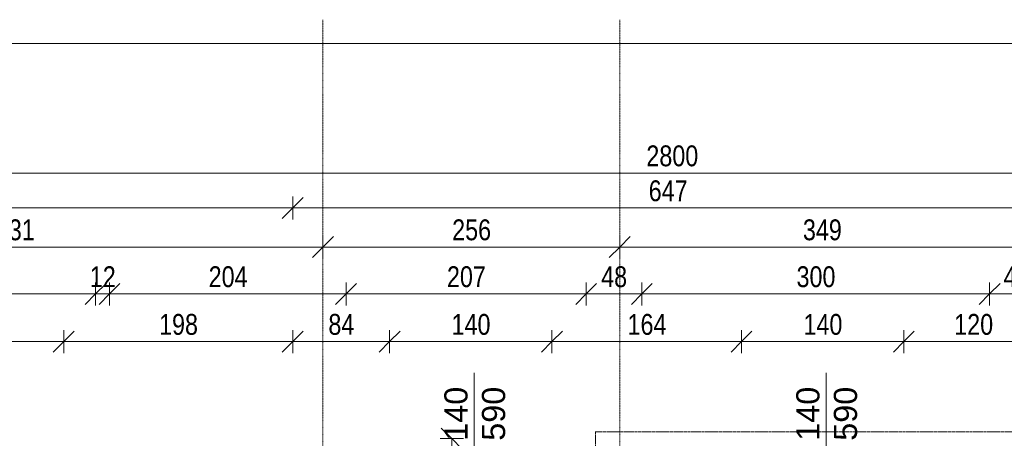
# Model space of a CAD drawing. Header units: centimetres. Extents: x 14785 to 19989, y -11124 to -8451.
# Tile 16 of 26: x 15958 to 16807, y -8812 to -8451. Entities that reach past the tile are written whole.
import ezdxf

# ---------------------------------------------------------------- set-up
doc = ezdxf.new("R2010")
doc.units = ezdxf.units.CM
doc.header["$XCLIPFRAME"] = 2
for name, pattern in [('Aligning Line 1_8_', [0.635, 0.3175, -0.3175]), ('Linia siatki', [0.9925, 0.47, -0.2175, 0.0875, -0.2175]), ('Linia wyrównania', [0.32004, 0.16002, -0.16002])]:
    doc.linetypes.add(name, pattern=pattern)
for name, color, linetype, lineweight in [('A-ANNO-DIMS', 211, 'Continuous', 9), ('A-ANNO-DIMS-100', 211, 'Continuous', 9), ('A-DETL', 90, 'Continuous', 9), ('A-DETL-THIN', 151, 'Continuous', 9), ('G-ANNO-REFR', 1, 'Linia wyrównania', 9), ('G-ANNO-TEXT', 231, 'Continuous', 9), ('S-GRID', 1, 'Continuous', 9)]:
    doc.layers.add(name, color=color, linetype=linetype, lineweight=lineweight)
doc.styles.add('Arial_4', font='arial.ttf', dxfattribs={"width": 0.8, "height": 18})
doc.styles.add('Arial_5', font='arial.ttf', dxfattribs={"height": 20})
doc.dimstyles.new('Przekątna_-_1_8_mm_Arial', dxfattribs={"dimscale": 30.48, "dimtxt": 18.364669, "dimasz": 0.590551, "dimexe": 0.328084, "dimexo": 0.0625, "dimgap": 0.016404, "dimtad": 1, "dimdec": 0, "dimdsep": 46, "dimtxsty": 'Arial_4', "dimblk1": 'OBLIQUE', "dimblk2": 'OBLIQUE', "dimsah": 1, "dimcen": 0.09, "dimazin": 0, "dimtfac": 1, "dimtdec": 4, "dimtix": 1, "dimtmove": 0, "dimatfit": 3, "dimfxl": 0.328084, "dimfxlon": 1, "dimtvp": 1, "dimtolj": 1, "dimtzin": 0, "dimarcsym": 2})
picture_1 = doc.add_image_def('image1.png', size_in_pixel=(425, 587))

# ---------------------------------------------------------------- blocks, each defined once
blk = doc.blocks.new('DIMBLOCK6-4_Poziom piętra')
at = {"layer": 'A-ANNO-DIMS-100'}
for p, q in [((15758.62, -8728.96), (15758.62, -8718.96)), ((15758.62, -8728.96), (15767.62, -8719.96)), ((15996.08, -8728.96), (15996.08, -8718.96)), ((15996.08, -8728.96), (16005.08, -8719.96)), ((15758.62, -8728.96), (15749.62, -8737.96)), ((15758.62, -8728.96), (15996.08, -8728.96)), ((15758.62, -8728.96), (15758.62, -8738.96)), ((15996.08, -8728.96), (15987.08, -8737.96)), ((15996.08, -8728.96), (15996.08, -8738.96))]:
    blk.add_line(p, q, dxfattribs=at)
at = {"layer": 'A-ANNO-DIMS-100', "color": 0, "insert": (15860.82, -8705.09), "char_height": 18, "width": 39.6677, "attachment_point": 1, "line_spacing_factor": 0.941778, "style": 'Arial_4'}
blk.add_mtext('237', dxfattribs=at)
blk = doc.blocks.new('_Oblique')
at = {"color": 0, "linetype": 'ByBlock', "lineweight": -2}
blk.add_line((-0.5, -0.5), (0.5, 0.5), dxfattribs=at)
blk = doc.blocks.new('DIMBLOCK7-4_Poziom piętra')
at = {"layer": 'A-ANNO-DIMS-100'}
for p, q in [((15996.08, -8728.96), (15996.08, -8718.96)), ((15996.08, -8728.96), (16005.08, -8719.96)), ((16193.62, -8728.96), (16193.62, -8718.96)), ((16193.62, -8728.96), (16202.62, -8719.96)), ((15996.08, -8728.96), (15987.08, -8737.96)), ((15996.08, -8728.96), (16193.62, -8728.96)), ((15996.08, -8728.96), (15996.08, -8738.96)), ((16193.62, -8728.96), (16184.62, -8737.96)), ((16193.62, -8728.96), (16193.62, -8738.96))]:
    blk.add_line(p, q, dxfattribs=at)
at = {"layer": 'A-ANNO-DIMS-100', "color": 0, "insert": (16078.32, -8705.09), "char_height": 18, "width": 39.6677, "attachment_point": 1, "line_spacing_factor": 0.941778, "style": 'Arial_4'}
blk.add_mtext('198', dxfattribs=at)
blk = doc.blocks.new('DIMBLOCK8-4_Poziom piętra')
at = {"layer": 'A-ANNO-DIMS-100'}
for p, q in [((16193.62, -8728.96), (16193.62, -8718.96)), ((16193.62, -8728.96), (16202.62, -8719.96)), ((16277.12, -8728.96), (16277.12, -8718.96)), ((16277.12, -8728.96), (16286.12, -8719.96)), ((16193.62, -8728.96), (16184.62, -8737.96)), ((16193.62, -8728.96), (16277.12, -8728.96)), ((16193.62, -8728.96), (16193.62, -8738.96)), ((16277.12, -8728.96), (16268.12, -8737.96)), ((16277.12, -8728.96), (16277.12, -8738.96))]:
    blk.add_line(p, q, dxfattribs=at)
at = {"layer": 'A-ANNO-DIMS-100', "color": 0, "insert": (16224.35, -8705.09), "char_height": 18, "width": 26.4451, "attachment_point": 1, "line_spacing_factor": 0.941778, "style": 'Arial_4'}
blk.add_mtext('84', dxfattribs=at)
blk = doc.blocks.new('DIMBLOCK9-4_Poziom piętra')
at = {"layer": 'A-ANNO-DIMS-100'}
for p, q in [((16277.12, -8728.96), (16277.12, -8718.96)), ((16277.12, -8728.96), (16286.12, -8719.96)), ((16417.12, -8728.96), (16417.12, -8718.96)), ((16417.12, -8728.96), (16426.12, -8719.96)), ((16277.12, -8728.96), (16268.12, -8737.96)), ((16277.12, -8728.96), (16417.12, -8728.96)), ((16277.12, -8728.96), (16277.12, -8738.96)), ((16417.12, -8728.96), (16408.12, -8737.96)), ((16417.12, -8728.96), (16417.12, -8738.96))]:
    blk.add_line(p, q, dxfattribs=at)
at = {"layer": 'A-ANNO-DIMS-100', "color": 0, "insert": (16330.59, -8705.09), "char_height": 18, "width": 39.6677, "attachment_point": 1, "line_spacing_factor": 0.941778, "style": 'Arial_4'}
blk.add_mtext('140', dxfattribs=at)
blk = doc.blocks.new('DIMBLOCK10-4_Poziom piętra')
at = {"layer": 'A-ANNO-DIMS-100'}
for p, q in [((16417.12, -8728.96), (16417.12, -8718.96)), ((16417.12, -8728.96), (16426.12, -8719.96)), ((16580.62, -8728.96), (16580.62, -8718.96)), ((16580.62, -8728.96), (16589.62, -8719.96)), ((16417.12, -8728.96), (16408.12, -8737.96)), ((16417.12, -8728.96), (16580.62, -8728.96)), ((16417.12, -8728.96), (16417.12, -8738.96)), ((16580.62, -8728.96), (16571.62, -8737.96)), ((16580.62, -8728.96), (16580.62, -8738.96))]:
    blk.add_line(p, q, dxfattribs=at)
at = {"layer": 'A-ANNO-DIMS-100', "color": 0, "insert": (16482.34, -8705.09), "char_height": 18, "width": 39.6677, "attachment_point": 1, "line_spacing_factor": 0.941778, "style": 'Arial_4'}
blk.add_mtext('164', dxfattribs=at)
blk = doc.blocks.new('DIMBLOCK11-4_Poziom piętra')
at = {"layer": 'A-ANNO-DIMS-100'}
for p, q in [((16580.62, -8728.96), (16580.62, -8718.96)), ((16580.62, -8728.96), (16589.62, -8719.96)), ((16720.62, -8728.96), (16720.62, -8718.96)), ((16720.62, -8728.96), (16729.62, -8719.96)), ((16580.62, -8728.96), (16571.62, -8737.96)), ((16580.62, -8728.96), (16720.62, -8728.96)), ((16580.62, -8728.96), (16580.62, -8738.96)), ((16720.62, -8728.96), (16711.62, -8737.96)), ((16720.62, -8728.96), (16720.62, -8738.96))]:
    blk.add_line(p, q, dxfattribs=at)
at = {"layer": 'A-ANNO-DIMS-100', "color": 0, "insert": (16634.09, -8705.09), "char_height": 18, "width": 39.6677, "attachment_point": 1, "line_spacing_factor": 0.941778, "style": 'Arial_4'}
blk.add_mtext('140', dxfattribs=at)
blk = doc.blocks.new('DIMBLOCK12-4_Poziom piętra')
at = {"layer": 'A-ANNO-DIMS-100'}
for p, q in [((16720.62, -8728.96), (16720.62, -8718.96)), ((16720.62, -8728.96), (16729.62, -8719.96)), ((16840.62, -8728.96), (16840.62, -8718.96)), ((16840.62, -8728.96), (16849.62, -8719.96)), ((16720.62, -8728.96), (16711.62, -8737.96)), ((16720.62, -8728.96), (16840.62, -8728.96)), ((16720.62, -8728.96), (16720.62, -8738.96)), ((16840.62, -8728.96), (16831.62, -8737.96)), ((16840.62, -8728.96), (16840.62, -8738.96))]:
    blk.add_line(p, q, dxfattribs=at)
at = {"layer": 'A-ANNO-DIMS-100', "color": 0, "insert": (16764.09, -8705.09), "char_height": 18, "width": 39.6677, "attachment_point": 1, "line_spacing_factor": 0.941778, "style": 'Arial_4'}
blk.add_mtext('120', dxfattribs=at)
blk = doc.blocks.new('DIMBLOCK23-4_Poziom piętra')
at = {"layer": 'A-ANNO-DIMS-100'}
for p, q in [((15678.62, -8687.81), (15678.62, -8677.81)), ((16023.62, -8687.81), (16023.62, -8677.81)), ((15678.62, -8687.81), (15687.62, -8678.81)), ((16023.62, -8687.81), (16032.62, -8678.81)), ((15678.62, -8687.81), (15669.62, -8696.81)), ((15678.62, -8687.81), (16023.62, -8687.81)), ((15678.62, -8687.81), (15678.62, -8697.81)), ((16023.62, -8687.81), (16014.62, -8696.81)), ((16023.62, -8687.81), (16023.62, -8697.81))]:
    blk.add_line(p, q, dxfattribs=at)
at = {"layer": 'A-ANNO-DIMS-100', "color": 0, "insert": (15834.59, -8663.94), "char_height": 18, "width": 39.6677, "attachment_point": 1, "line_spacing_factor": 0.941778, "style": 'Arial_4'}
blk.add_mtext('345', dxfattribs=at)
blk = doc.blocks.new('DIMBLOCK24-4_Poziom piętra')
at = {"layer": 'A-ANNO-DIMS-100'}
for p, q in [((16023.62, -8687.81), (16023.62, -8677.81)), ((16035.62, -8687.81), (16035.62, -8677.81)), ((16023.62, -8687.81), (16032.62, -8678.81)), ((16035.62, -8687.81), (16044.62, -8678.81)), ((16023.62, -8687.81), (16014.62, -8696.81)), ((16023.62, -8687.81), (16035.62, -8687.81)), ((16023.62, -8687.81), (16023.62, -8697.81)), ((16035.62, -8687.81), (16026.62, -8696.81)), ((16035.62, -8687.81), (16035.62, -8697.81))]:
    blk.add_line(p, q, dxfattribs=at)
at = {"layer": 'A-ANNO-DIMS-100', "color": 0, "insert": (16018.6, -8663.94), "char_height": 18, "width": 26.4451, "attachment_point": 1, "line_spacing_factor": 0.941778, "style": 'Arial_4'}
blk.add_mtext('12', dxfattribs=at)
blk = doc.blocks.new('DIMBLOCK25-4_Poziom piętra')
at = {"layer": 'A-ANNO-DIMS-100'}
for p, q in [((16035.62, -8687.81), (16035.62, -8677.81)), ((16239.62, -8687.81), (16239.62, -8677.81)), ((16035.62, -8687.81), (16044.62, -8678.81)), ((16239.62, -8687.81), (16248.62, -8678.81)), ((16035.62, -8687.81), (16026.62, -8696.81)), ((16035.62, -8687.81), (16239.62, -8687.81)), ((16035.62, -8687.81), (16035.62, -8697.81)), ((16239.62, -8687.81), (16230.62, -8696.81)), ((16239.62, -8687.81), (16239.62, -8697.81))]:
    blk.add_line(p, q, dxfattribs=at)
at = {"layer": 'A-ANNO-DIMS-100', "color": 0, "insert": (16121.09, -8663.94), "char_height": 18, "width": 39.6677, "attachment_point": 1, "line_spacing_factor": 0.941778, "style": 'Arial_4'}
blk.add_mtext('204', dxfattribs=at)
blk = doc.blocks.new('DIMBLOCK26-4_Poziom piętra')
at = {"layer": 'A-ANNO-DIMS-100'}
for p, q in [((16239.62, -8687.81), (16239.62, -8677.81)), ((16446.62, -8687.81), (16446.62, -8677.81)), ((16239.62, -8687.81), (16248.62, -8678.81)), ((16446.62, -8687.81), (16455.62, -8678.81)), ((16239.62, -8687.81), (16230.62, -8696.81)), ((16239.62, -8687.81), (16446.62, -8687.81)), ((16239.62, -8687.81), (16239.62, -8697.81)), ((16446.62, -8687.81), (16437.62, -8696.81)), ((16446.62, -8687.81), (16446.62, -8697.81))]:
    blk.add_line(p, q, dxfattribs=at)
at = {"layer": 'A-ANNO-DIMS-100', "color": 0, "insert": (16326.59, -8663.94), "char_height": 18, "width": 39.6677, "attachment_point": 1, "line_spacing_factor": 0.941778, "style": 'Arial_4'}
blk.add_mtext('207', dxfattribs=at)
blk = doc.blocks.new('DIMBLOCK27-4_Poziom piętra')
at = {"layer": 'A-ANNO-DIMS-100'}
for p, q in [((16446.62, -8687.81), (16446.62, -8677.81)), ((16494.62, -8687.81), (16494.62, -8677.81)), ((16446.62, -8687.81), (16455.62, -8678.81)), ((16494.62, -8687.81), (16503.62, -8678.81)), ((16446.62, -8687.81), (16437.62, -8696.81)), ((16446.62, -8687.81), (16494.62, -8687.81)), ((16446.62, -8687.81), (16446.62, -8697.81)), ((16494.62, -8687.81), (16485.62, -8696.81)), ((16494.62, -8687.81), (16494.62, -8697.81))]:
    blk.add_line(p, q, dxfattribs=at)
at = {"layer": 'A-ANNO-DIMS-100', "color": 0, "insert": (16459.6, -8663.94), "char_height": 18, "width": 26.4451, "attachment_point": 1, "line_spacing_factor": 0.941778, "style": 'Arial_4'}
blk.add_mtext('48', dxfattribs=at)
blk = doc.blocks.new('DIMBLOCK28-4_Poziom piętra')
at = {"layer": 'A-ANNO-DIMS-100'}
for p, q in [((16494.62, -8687.81), (16494.62, -8677.81)), ((16794.62, -8687.81), (16794.62, -8677.81)), ((16494.62, -8687.81), (16503.62, -8678.81)), ((16794.62, -8687.81), (16803.62, -8678.81)), ((16494.62, -8687.81), (16485.62, -8696.81)), ((16494.62, -8687.81), (16794.62, -8687.81)), ((16494.62, -8687.81), (16494.62, -8697.81)), ((16794.62, -8687.81), (16785.62, -8696.81)), ((16794.62, -8687.81), (16794.62, -8697.81))]:
    blk.add_line(p, q, dxfattribs=at)
at = {"layer": 'A-ANNO-DIMS-100', "color": 0, "insert": (16628.09, -8663.94), "char_height": 18, "width": 39.6677, "attachment_point": 1, "line_spacing_factor": 0.941778, "style": 'Arial_4'}
blk.add_mtext('300', dxfattribs=at)
blk = doc.blocks.new('DIMBLOCK29-4_Poziom piętra')
at = {"layer": 'A-ANNO-DIMS-100'}
for p, q in [((16794.62, -8687.81), (16794.62, -8677.81)), ((16840.62, -8687.81), (16840.62, -8677.81)), ((16794.62, -8687.81), (16803.62, -8678.81)), ((16840.62, -8687.81), (16849.62, -8678.81)), ((16794.62, -8687.81), (16785.62, -8696.81)), ((16794.62, -8687.81), (16840.62, -8687.81)), ((16794.62, -8687.81), (16794.62, -8697.81)), ((16840.62, -8687.81), (16831.62, -8696.81)), ((16840.62, -8687.81), (16840.62, -8697.81))]:
    blk.add_line(p, q, dxfattribs=at)
at = {"layer": 'A-ANNO-DIMS-100', "color": 0, "insert": (16806.6, -8663.94), "char_height": 18, "width": 26.4451, "attachment_point": 1, "line_spacing_factor": 0.941778, "style": 'Arial_4'}
blk.add_mtext('46', dxfattribs=at)
blk = doc.blocks.new('DIMBLOCK38-4_Poziom piętra')
at = {"layer": 'A-ANNO-DIMS-100'}
for p, q in [((15688.62, -8647.34), (15688.62, -8637.34)), ((15688.62, -8647.34), (15697.62, -8638.34)), ((16219.62, -8647.34), (16219.62, -8637.34)), ((16219.62, -8647.34), (16228.62, -8638.34)), ((15688.62, -8647.34), (15679.62, -8656.34)), ((15688.62, -8647.34), (16219.62, -8647.34)), ((15688.62, -8647.34), (15688.62, -8657.34)), ((16219.62, -8647.34), (16210.62, -8656.34)), ((16219.62, -8647.34), (16219.62, -8657.34))]:
    blk.add_line(p, q, dxfattribs=at)
at = {"layer": 'A-ANNO-DIMS-100', "color": 0, "insert": (15937.59, -8623.48), "char_height": 18, "width": 39.6677, "attachment_point": 1, "line_spacing_factor": 0.941778, "style": 'Arial_4'}
blk.add_mtext('531', dxfattribs=at)
blk = doc.blocks.new('DIMBLOCK39-4_Poziom piętra')
at = {"layer": 'A-ANNO-DIMS-100'}
for p, q in [((16219.62, -8647.34), (16219.62, -8637.34)), ((16219.62, -8647.34), (16228.62, -8638.34)), ((16475.62, -8647.34), (16475.62, -8637.34)), ((16475.62, -8647.34), (16484.62, -8638.34)), ((16219.62, -8647.34), (16210.62, -8656.34)), ((16219.62, -8647.34), (16475.62, -8647.34)), ((16219.62, -8647.34), (16219.62, -8657.34)), ((16475.62, -8647.34), (16466.62, -8656.34)), ((16475.62, -8647.34), (16475.62, -8657.34))]:
    blk.add_line(p, q, dxfattribs=at)
at = {"layer": 'A-ANNO-DIMS-100', "color": 0, "insert": (16331.09, -8623.48), "char_height": 18, "width": 39.6677, "attachment_point": 1, "line_spacing_factor": 0.941778, "style": 'Arial_4'}
blk.add_mtext('256', dxfattribs=at)
blk = doc.blocks.new('DIMBLOCK40-4_Poziom piętra')
at = {"layer": 'A-ANNO-DIMS-100'}
for p, q in [((16475.62, -8647.34), (16475.62, -8637.34)), ((16475.62, -8647.34), (16484.62, -8638.34)), ((16824.62, -8647.34), (16824.62, -8637.34)), ((16824.62, -8647.34), (16833.62, -8638.34)), ((16475.62, -8647.34), (16466.62, -8656.34)), ((16475.62, -8647.34), (16824.62, -8647.34)), ((16475.62, -8647.34), (16475.62, -8657.34)), ((16824.62, -8647.34), (16815.62, -8656.34)), ((16824.62, -8647.34), (16824.62, -8657.34))]:
    blk.add_line(p, q, dxfattribs=at)
at = {"layer": 'A-ANNO-DIMS-100', "color": 0, "insert": (16633.59, -8623.48), "char_height": 18, "width": 39.6677, "attachment_point": 1, "line_spacing_factor": 0.941778, "style": 'Arial_4'}
blk.add_mtext('349', dxfattribs=at)
blk = doc.blocks.new('DIMBLOCK44-4_Poziom piętra')
at = {"layer": 'A-ANNO-DIMS-100'}
for p, q in [((15120.62, -8613.63), (15120.62, -8603.63)), ((15120.62, -8613.63), (15129.62, -8604.63)), ((16193.62, -8613.63), (16193.62, -8603.63)), ((16193.62, -8613.63), (16202.62, -8604.63)), ((15120.62, -8613.63), (15111.62, -8622.63)), ((15120.62, -8613.63), (16193.62, -8613.63)), ((15120.62, -8613.63), (15120.62, -8623.63)), ((16193.62, -8613.63), (16184.62, -8622.63)), ((16193.62, -8613.63), (16193.62, -8623.63))]:
    blk.add_line(p, q, dxfattribs=at)
at = {"layer": 'A-ANNO-DIMS-100', "color": 0, "insert": (15635.08, -8589.77), "char_height": 18, "width": 52.8902, "attachment_point": 1, "line_spacing_factor": 0.941778, "style": 'Arial_4'}
blk.add_mtext('1073', dxfattribs=at)
blk = doc.blocks.new('DIMBLOCK45-4_Poziom piętra')
at = {"layer": 'A-ANNO-DIMS-100'}
for p, q in [((16193.62, -8613.63), (16193.62, -8603.63)), ((16193.62, -8613.63), (16202.62, -8604.63)), ((16840.62, -8613.63), (16840.62, -8603.63)), ((16840.62, -8613.63), (16849.62, -8604.63)), ((16193.62, -8613.63), (16184.62, -8622.63)), ((16193.62, -8613.63), (16840.62, -8613.63)), ((16193.62, -8613.63), (16193.62, -8623.63)), ((16840.62, -8613.63), (16831.62, -8622.63)), ((16840.62, -8613.63), (16840.62, -8623.63))]:
    blk.add_line(p, q, dxfattribs=at)
at = {"layer": 'A-ANNO-DIMS-100', "color": 0, "insert": (16500.59, -8589.77), "char_height": 18, "width": 39.6677, "attachment_point": 1, "line_spacing_factor": 0.941778, "style": 'Arial_4'}
blk.add_mtext('647', dxfattribs=at)
blk = doc.blocks.new('DIMBLOCK47-4_Poziom piętra')
at = {"layer": 'A-ANNO-DIMS-100'}
for p, q in [((15120.62, -8583.51), (15120.62, -8573.51)), ((15120.62, -8583.51), (15129.62, -8574.51)), ((17920.62, -8583.51), (17920.62, -8573.51)), ((17920.62, -8583.51), (17929.62, -8574.51)), ((15120.62, -8583.51), (15111.62, -8592.51)), ((15120.62, -8583.51), (17920.62, -8583.51)), ((15120.62, -8583.51), (15120.62, -8593.51)), ((17920.62, -8583.51), (17911.62, -8592.51)), ((17920.62, -8583.51), (17920.62, -8593.51))]:
    blk.add_line(p, q, dxfattribs=at)
at = {"layer": 'A-ANNO-DIMS-100', "color": 0, "insert": (16498.58, -8559.64), "char_height": 18, "width": 52.8902, "attachment_point": 1, "line_spacing_factor": 0.941778, "style": 'Arial_4'}
blk.add_mtext('2800', dxfattribs=at)
blk = doc.blocks.new('DIMBLOCK210-4_Poziom piętra')
at = {"layer": 'A-ANNO-DIMS-100'}
for p, q in [((16330.74, -8812.71), (16321.74, -8803.71)), ((16330.74, -8812.71), (16320.74, -8812.71)), ((16330.74, -8875.71), (16330.74, -8812.71)), ((16330.74, -8812.71), (16339.74, -8821.71)), ((16330.74, -8812.71), (16340.74, -8812.71)), ((16330.74, -8875.71), (16321.74, -8866.71)), ((16330.74, -8875.71), (16320.74, -8875.71)), ((16330.74, -8875.71), (16339.74, -8884.71)), ((16330.74, -8875.71), (16340.74, -8875.71))]:
    blk.add_line(p, q, dxfattribs=at)
at = {"layer": 'A-ANNO-DIMS-100', "color": 0, "insert": (16306.87, -8855.23), "char_height": 18, "width": 26.4451, "attachment_point": 1, "rotation": 90, "line_spacing_factor": 0.941778, "style": 'Arial_4'}
blk.add_mtext('63', dxfattribs=at)

msp = doc.modelspace()

# ---------------------------------------------------------------- linework, layer by layer
at = {"layer": 'A-DETL', "linetype": 'Aligning Line 1_8_', "lineweight": 18}
for p, q in [((16454.55, -8806.76), (16850.55, -8806.76)), ((16454.62, -8806.76), (16454.62, -9343.21))]:
    msp.add_line(p, q, dxfattribs=at)
at = {"layer": 'A-DETL-THIN'}
for p, q in [((16350.08, -8755.82), (16350.08, -8865.82)), ((16653.58, -8755.82), (16653.58, -8865.82))]:
    msp.add_line(p, q, dxfattribs=at)
at = {"layer": 'S-GRID', "linetype": 'Linia siatki'}
for p, q in [((16219.62, -8451.11), (16219.62, -11063.66)), ((16475.62, -8451.11), (16475.62, -11063.66))]:
    msp.add_line(p, q, dxfattribs=at)

# ---------------------------------------------------------------- texts
at = {"layer": 'G-ANNO-TEXT', "color": 7, "char_height": 20, "width": 57.7215, "attachment_point": 1, "rotation": 90, "style": 'Arial_5'}
for s, insert in [('140', (16324.35, -8814.54)), ('590', (16356.76, -8814.54)), ('140', (16627.85, -8814.54)), ('590', (16660.26, -8814.54))]:
    msp.add_mtext(s, dxfattribs=dict(at, insert=insert))

# ---------------------------------------------------------------- dimensions: what is measured, and where the dimension line sits
at = {"layer": 'A-ANNO-DIMS'}
for base, p1, p2, override, picture, middle in [((17920.62, -8583.51), (15120.62, -8593.51), (17920.62, -8593.51), {"dimpost": '<>', "dimfxl": 2800}, 'DIMBLOCK47-4_Poziom piętra', (16520.62, -8573.82)), ((16193.62, -8613.63), (15120.62, -8623.63), (16193.62, -8623.63), {"dimpost": '<>', "dimfxl": 1073}, 'DIMBLOCK44-4_Poziom piętra', (15657.12, -8603.94)), ((16840.62, -8613.63), (16193.62, -8623.63), (16840.62, -8623.63), {"dimpost": '<>', "dimfxl": 647}, 'DIMBLOCK45-4_Poziom piętra', (16517.12, -8603.94)), ((16219.62, -8647.34), (15688.62, -8637.34), (16219.62, -8637.34), {"dimpost": '<>', "dimfxl": 531}, 'DIMBLOCK38-4_Poziom piętra', (15954.12, -8637.65)), ((16475.62, -8647.34), (16219.62, -8637.34), (16475.62, -8637.34), {"dimpost": '<>', "dimfxl": 256}, 'DIMBLOCK39-4_Poziom piętra', (16347.62, -8637.65)), ((16824.62, -8647.34), (16475.62, -8637.34), (16824.62, -8637.34), {"dimpost": '<>', "dimfxl": 349}, 'DIMBLOCK40-4_Poziom piętra', (16650.12, -8637.65)), ((16023.62, -8687.81), (15678.62, -8697.81), (16023.62, -8697.81), {"dimpost": '<>', "dimfxl": 345}, 'DIMBLOCK23-4_Poziom piętra', (15851.12, -8678.11)), ((16035.62, -8687.81), (16023.62, -8697.81), (16035.62, -8697.81), {"dimpost": '<>', "dimfxl": 12}, 'DIMBLOCK24-4_Poziom piętra', (16029.62, -8678.27)), ((16239.62, -8687.81), (16035.62, -8697.81), (16239.62, -8697.81), {"dimpost": '<>', "dimfxl": 204}, 'DIMBLOCK25-4_Poziom piętra', (16137.62, -8678.11)), ((16446.62, -8687.81), (16239.62, -8697.81), (16446.62, -8697.81), {"dimpost": '<>', "dimfxl": 207}, 'DIMBLOCK26-4_Poziom piętra', (16343.12, -8678.11)), ((16494.62, -8687.81), (16446.62, -8697.81), (16494.62, -8697.81), {"dimpost": '<>', "dimfxl": 48}, 'DIMBLOCK27-4_Poziom piętra', (16470.62, -8678.11)), ((16794.62, -8687.81), (16494.62, -8697.81), (16794.62, -8697.81), {"dimpost": '<>', "dimfxl": 300}, 'DIMBLOCK28-4_Poziom piętra', (16644.62, -8678.11)), ((16840.62, -8687.81), (16794.62, -8697.81), (16840.62, -8697.81), {"dimpost": '<>', "dimfxl": 46}, 'DIMBLOCK29-4_Poziom piętra', (16817.62, -8678.11)), ((15996.08, -8728.96), (15758.62, -8738.96), (15996.08, -8738.96), {"dimpost": '<>', "dimfxl": 237.46}, 'DIMBLOCK6-4_Poziom piętra', (15877.35, -8719.27)), ((16193.62, -8728.96), (15996.08, -8738.96), (16193.62, -8738.96), {"dimpost": '<>', "dimfxl": 197.54}, 'DIMBLOCK7-4_Poziom piętra', (16094.85, -8719.27)), ((16277.12255481, -8728.96237526), (16193.62255481, -8738.96237526), (16277.12255481, -8738.96237526), {"dimpost": '<>', "dimfxl": 83.5}, 'DIMBLOCK8-4_Poziom piętra', (16235.37255481, -8719.27206143)), ((16417.12, -8728.96), (16277.12, -8738.96), (16417.12, -8738.96), {"dimpost": '<>', "dimfxl": 140}, 'DIMBLOCK9-4_Poziom piętra', (16347.12, -8719.27)), ((16580.62255481, -8728.96237526), (16417.12255481, -8738.96237526), (16580.62255481, -8738.96237526), {"dimpost": '<>', "dimfxl": 163.5}, 'DIMBLOCK10-4_Poziom piętra', (16498.87255481, -8719.27206143)), ((16720.62, -8728.96), (16580.62, -8738.96), (16720.62, -8738.96), {"dimpost": '<>', "dimfxl": 140}, 'DIMBLOCK11-4_Poziom piętra', (16650.62, -8719.27)), ((16840.62, -8728.96), (16720.62, -8738.96), (16840.62, -8738.96), {"dimpost": '<>', "dimfxl": 120}, 'DIMBLOCK12-4_Poziom piętra', (16780.62, -8719.27))]:
    dim = msp.add_linear_dim(base=base, p1=p1, p2=p2, dimstyle='Przekątna_-_1_8_mm_Arial', override=override, dxfattribs=at)
    dim.commit()
    dim.dimension.update_dxf_attribs({"geometry": picture, "text_midpoint": middle})
dim = msp.add_linear_dim(base=(16330.74, -8812.71), p1=(16320.74, -8875.71), p2=(16320.74, -8812.71), angle=90, dimstyle='Przekątna_-_1_8_mm_Arial', override={"dimpost": '<>', "dimfxl": 63}, dxfattribs=at)
dim.commit()
dim.dimension.update_dxf_attribs({"geometry": 'DIMBLOCK210-4_Poziom piętra', "text_midpoint": (16321.04, -8844.21)})

# ---------------------------------------------------------------- pictures from other files: only their frames are drawn
at = {"layer": 'G-ANNO-REFR'}
image = msp.add_image(picture_1, insert=(13294.02, -10599.16), size_in_units=(1499.31, 2070.81), dxfattribs=at)
image.set_boundary_path([(422.208, 706.731), (422.208, -16.598), (1893.711, -16.598), (1893.711, 706.731), (422.208, 706.731)])
image.dxf.flags = 15

doc.saveas('drawing.dxf')
